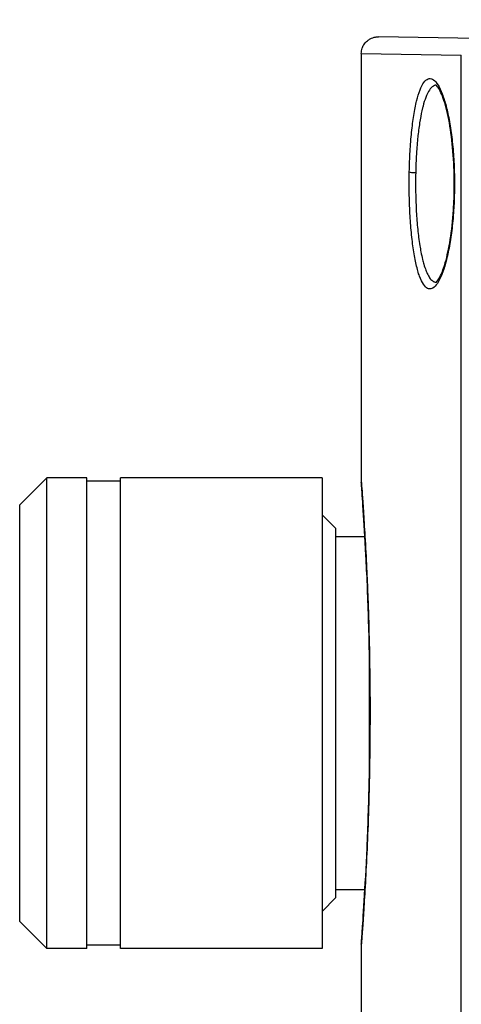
# Model space of a CAD drawing. Header units: inches. Extents: x 0 to 6721, y -3375 to 1330.
# Tile 41 of 198: x 4595 to 4608, y -3034 to -3004. Entities that reach past the tile are written whole.
import ezdxf

# ---------------------------------------------------------------- set-up
doc = ezdxf.new("R2010")
doc.units = ezdxf.units.IN
doc.header["$MEASUREMENT"] = 0
for name, color, linetype, lineweight in [('AM_5', 3, 'Continuous', 15), ('可見 (ISO)', 7, 'Continuous', 25), ('窄部可見 (ISO)', 7, 'Continuous', 25)]:
    doc.layers.add(name, color=color, linetype=linetype, lineweight=lineweight)
doc.styles.add('尺寸標註', font='romans.shx', dxfattribs={"bigfont": 'CHINESET.SHX'})
doc.dimstyles.new('複本(3) CNS2-1$0', dxfattribs={"dimtxt": 3.7, "dimasz": 3, "dimexe": 1.4, "dimexo": 1.4, "dimgap": 1, "dimtad": 1, "dimtoh": 1, "dimdsep": 46, "dimtxsty": '尺寸標註', "dimcen": 0, "dimclrd": 2, "dimclre": 2, "dimclrt": 3, "dimadec": 0, "dimazin": 2, "dimtp": 0.1, "dimtm": 0.1, "dimtfac": 0.71, "dimtmove": 0, "dimatfit": 0, "dimfxl": 0, "dimlwd": 13, "dimlwe": 13, "dimarcsym": 0})

# ---------------------------------------------------------------- blocks, each defined once
blk = doc.blocks.new('*D463')
at = {"layer": 'AM_5', "color": 2, "lineweight": 13}
for p, q in [((4604.957, -3003.933), (4604.957, -2946.505)), ((4798.957, -3004.335), (4798.957, -2946.505)), ((4607.957, -2947.905), (4795.957, -2947.905))]:
    blk.add_line(p, q, dxfattribs=at)
at = {"layer": 'AM_5', "color": 2}
for points in [[(4607.957, -2947.405), (4607.957, -2948.405), (4604.957, -2947.905)], [(4795.957, -2947.405), (4795.957, -2948.405), (4798.957, -2947.905)]]:
    blk.add_solid(points, dxfattribs=at)
at = {"layer": 'Defpoints', "color": 0}
for p in [(4798.957, -2947.905), (4604.957, -3005.333), (4798.957, -3005.735)]:
    blk.add_point(p, dxfattribs=at)
at = {"layer": 'AM_5', "color": 3, "insert": (4701.957, -2945.055), "char_height": 3.7, "attachment_point": 5, "style": '尺寸標註'}
blk.add_mtext('194', dxfattribs=at)
blk = doc.blocks.new('*D464')
at = {"layer": 'AM_5', "color": 2, "lineweight": 13}
for p, q in [((4574.387, -3015.855), (4574.387, -2934.005)), ((4798.957, -3004.335), (4798.957, -2934.005)), ((4795.957, -2935.405), (4577.387, -2935.405))]:
    blk.add_line(p, q, dxfattribs=at)
at = {"layer": 'AM_5', "color": 2}
for points in [[(4577.387, -2934.905), (4577.387, -2935.905), (4574.387, -2935.405)], [(4795.957, -2934.905), (4795.957, -2935.905), (4798.957, -2935.405)]]:
    blk.add_solid(points, dxfattribs=at)
at = {"layer": 'Defpoints', "color": 0}
for p in [(4574.387, -2935.405), (4798.957, -3005.735), (4574.387, -3017.255)]:
    blk.add_point(p, dxfattribs=at)
at = {"layer": 'AM_5', "color": 3, "insert": (4686.672, -2932.555), "char_height": 3.7, "attachment_point": 5, "style": '尺寸標註'}
blk.add_mtext('224.6', dxfattribs=at)

msp = doc.modelspace()

# ---------------------------------------------------------------- linework, layer by layer
at = {"layer": '可見 (ISO)'}
for p, q in [((4608.426, -3004.885), (4605.466, -3004.833)), ((4604.957, -3005.333), (4604.957, -3018.085)), ((4606.457, -3007.642), (4606.457, -3007.642)), ((4594.787, -3018.76), (4595.592, -3017.955)), ((4595.592, -3031.955), (4595.592, -3017.955)), ((4596.787, -3017.955), (4595.592, -3017.955)), ((4596.787, -3031.955), (4596.787, -3017.955)), ((4597.787, -3018.055), (4596.787, -3018.055)), ((4597.787, -3031.955), (4597.787, -3017.955)), ((4603.787, -3017.955), (4597.787, -3017.955)), ((4603.787, -3017.955), (4603.787, -3031.955)), ((4594.787, -3031.15), (4594.787, -3018.76)), ((4604.187, -3019.455), (4603.787, -3019.055)), ((4604.187, -3019.455), (4604.187, -3030.455)), ((4604.187, -3019.705), (4605.064, -3019.705)), ((4605.187, -3022.687), (4605.187, -3027.223)), ((4604.187, -3030.205), (4605.064, -3030.205)), ((4604.187, -3030.455), (4603.787, -3030.855)), ((4594.787, -3031.15), (4595.592, -3031.955)), ((4597.787, -3031.855), (4596.787, -3031.855)), ((4604.957, -3031.826), (4604.957, -3088.778)), ((4596.787, -3031.955), (4595.592, -3031.955)), ((4603.787, -3031.955), (4597.787, -3031.955))]:
    msp.add_line(p, q, dxfattribs=at)
for points, knots in [([(4604.957, -3005.333), (4604.957, -3005.28), (4604.966, -3005.225), (4604.995, -3005.139), (4605.011, -3005.105), (4605.059, -3005.026), (4605.095, -3004.984), (4605.163, -3004.928), (4605.191, -3004.909), (4605.268, -3004.867), (4605.322, -3004.849), (4605.391, -3004.838), (4605.405, -3004.836), (4605.428, -3004.834), (4605.436, -3004.834), (4605.447, -3004.833), (4605.451, -3004.833), (4605.456, -3004.833), (4605.458, -3004.833), (4605.461, -3004.833), (4605.462, -3004.833), (4605.463, -3004.833), (4605.464, -3004.833), (4605.465, -3004.833), (4605.465, -3004.833), (4605.465, -3004.833), (4605.465, -3004.833), (4605.466, -3004.833), (4605.466, -3004.833), (4605.466, -3004.833), (4605.466, -3004.833), (4605.466, -3004.833)], [0, 0, 0, 0, 0.01613781, 0.01613781, 0.02726915, 0.02726915, 0.04367767, 0.04367767, 0.05366729, 0.05366729, 0.07010255, 0.07010255, 0.07460716, 0.07460716, 0.07687642, 0.07687642, 0.07801319, 0.07801319, 0.07858184, 0.07858184, 0.07886621, 0.07886621, 0.07900839, 0.07900839, 0.07907948, 0.07907948, 0.07911503, 0.07911503, 0.0791328, 0.0791328, 0.07927151, 0.07927151, 0.07927151, 0.07927151]), ([(4607.719, -3009.553), (4607.721, -3009.473), (4607.723, -3009.392), (4607.724, -3009.252), (4607.724, -3009.191), (4607.723, -3008.95), (4607.717, -3008.768), (4607.692, -3008.277), (4607.663, -3007.971), (4607.586, -3007.417), (4607.537, -3007.163), (4607.427, -3006.741), (4607.365, -3006.567), (4607.278, -3006.394), (4607.25, -3006.35), (4607.199, -3006.284), (4607.178, -3006.271), (4607.178, -3006.271)], [0, 0, 0, 0, 0.0241309, 0.0241309, 0.0422232, 0.0422232, 0.0967039, 0.0967039, 0.1928414, 0.1928414, 0.2897025, 0.2897025, 0.3870078, 0.3870078, 0.4332211, 0.4332211, 0.4894128, 0.4894128, 0.4894128, 0.4894128]), ([(4607.178, -3012.14), (4607.178, -3012.14), (4607.183, -3012.137), (4607.216, -3012.108), (4607.267, -3012.042), (4607.363, -3011.841), (4607.412, -3011.708), (4607.512, -3011.359), (4607.562, -3011.126), (4607.645, -3010.6), (4607.678, -3010.298), (4607.708, -3009.843), (4607.715, -3009.698), (4607.719, -3009.553)], [0.0287181, 0.0287181, 0.0287181, 0.0287181, 0.0565375, 0.0565375, 0.1368456, 0.1368456, 0.2140575, 0.2140575, 0.30733, 0.30733, 0.4047167, 0.4047167, 0.4487315, 0.4487315, 0.4487315, 0.4487315]), ([(4605.212, -3024.21), (4605.206, -3023.491), (4605.192, -3022.776), (4605.15, -3021.443), (4605.123, -3020.811), (4605.067, -3019.728), (4605.038, -3019.263), (4604.992, -3018.561), (4604.974, -3018.315), (4604.962, -3018.162), (4604.961, -3018.139), (4604.959, -3018.115), (4604.958, -3018.109), (4604.958, -3018.103), (4604.958, -3018.102), (4604.958, -3018.1), (4604.958, -3018.1), (4604.958, -3018.1), (4604.958, -3018.1), (4604.958, -3018.099), (4604.958, -3018.099), (4604.958, -3018.099), (4604.958, -3018.099), (4604.958, -3018.099), (4604.958, -3018.099), (4604.958, -3018.098), (4604.958, -3018.098), (4604.958, -3018.098), (4604.958, -3018.098), (4604.958, -3018.097), (4604.957, -3018.097), (4604.957, -3018.096), (4604.957, -3018.095), (4604.957, -3018.091), (4604.957, -3018.088), (4604.957, -3018.085)], [0, 0, 0, 0, 0.216996, 0.216996, 0.439486, 0.439486, 0.662679, 0.662679, 0.885755, 0.885755, 0.942345, 0.942345, 0.970756, 0.970756, 0.984953, 0.984953, 0.992039, 0.992039, 0.995576, 0.995576, 0.997343, 0.997343, 0.998233, 0.998233, 0.998713, 0.998713, 0.998809, 0.998809, 0.998916, 0.998916, 0.999044, 0.999044, 0.999324, 0.999324, 1.000185, 1.000185, 1.000185, 1.000185]), ([(4605.064, -3019.705), (4605.037, -3019.231), (4605.011, -3018.845), (4604.973, -3018.303), (4604.961, -3018.143), (4604.958, -3018.105), (4604.958, -3018.103), (4604.958, -3018.101), (4604.958, -3018.1), (4604.958, -3018.1), (4604.958, -3018.1), (4604.958, -3018.1)], [0.6700092, 0.6700092, 0.6700092, 0.6700092, 0.8913308, 0.8913308, 1.1144332, 1.1144332, 1.1310439, 1.1310439, 1.1435016, 1.1435016, 1.1442133, 1.1442133, 1.1442133, 1.1442133]), ([(4604.958, -3031.811), (4604.958, -3031.811), (4604.958, -3031.811), (4604.958, -3031.811), (4604.958, -3031.81), (4604.958, -3031.803), (4604.959, -3031.794), (4604.963, -3031.737), (4604.97, -3031.651), (4604.994, -3031.311), (4605.018, -3030.971), (4605.071, -3030.102), (4605.101, -3029.564), (4605.154, -3028.358), (4605.178, -3027.674), (4605.209, -3026.253), (4605.217, -3025.497), (4605.215, -3024.573), (4605.214, -3024.391), (4605.212, -3024.21)], [0.03198, 0.03198, 0.03198, 0.03198, 0.036504, 0.036504, 0.051142, 0.051142, 0.095074, 0.095074, 0.227396, 0.227396, 0.453366, 0.453366, 0.676193, 0.676193, 0.899543, 0.899543, 1.122259, 1.122259, 1.176897, 1.176897, 1.176897, 1.176897]), ([(4604.957, -3031.826), (4604.957, -3031.824), (4604.957, -3031.821), (4604.957, -3031.818), (4604.957, -3031.817), (4604.957, -3031.816), (4604.957, -3031.815), (4604.957, -3031.814), (4604.957, -3031.814), (4604.958, -3031.814), (4604.958, -3031.813), (4604.958, -3031.813), (4604.958, -3031.813), (4604.958, -3031.812), (4604.958, -3031.812), (4604.958, -3031.812), (4604.958, -3031.812), (4604.958, -3031.812), (4604.958, -3031.812), (4604.958, -3031.811), (4604.958, -3031.811), (4604.958, -3031.81), (4604.958, -3031.807), (4604.959, -3031.794), (4604.96, -3031.774), (4604.969, -3031.654), (4604.983, -3031.47), (4605.019, -3030.948), (4605.041, -3030.609), (4605.064, -3030.205)], [0.0000364, 0.0000364, 0.0000364, 0.0000364, 0.0007501, 0.0007501, 0.0010317, 0.0010317, 0.0011977, 0.0011977, 0.0013027, 0.0013027, 0.0014562, 0.0014562, 0.0016069, 0.0016069, 0.00188, 0.00188, 0.0026703, 0.0026703, 0.0050395, 0.0050395, 0.0121469, 0.0121469, 0.0334712, 0.0334712, 0.0975037, 0.0975037, 0.291272, 0.291272, 0.4789879, 0.4789879, 0.4789879, 0.4789879])]:
    msp.add_open_spline(points, degree=3, knots=knots, dxfattribs=at)
for points in [[(4607.182, -3006.274), (4607.182, -3006.274), (4607.182, -3006.274), (4607.182, -3006.274)], [(4604.957, -3018.085), (4604.957, -3018.085), (4604.957, -3018.085), (4604.957, -3018.085)]]:
    msp.add_open_spline(points, degree=3, dxfattribs=at)
at = {"layer": '窄部可見 (ISO)'}
for p in [(4604.957, -3005.333), (4607.933, -3087.476)]:
    msp.add_line(p, (4607.933, -3005.385), dxfattribs=at)
for centre, major_axis, ratio, start_param, end_param in [((4606.582, -3008.852), (-0.2, 0.004), 0.112703, 0.178047, 1.538168), ((4607.111, -3009.206), (0, -2.878), 0.187431, 4.597159, 4.712359), ((4607.919, -3009.558), (-0.2, 0.006), 0.112568, 0, 0.248199), ((4605.412, -3024.209), (-0.2, -0.002), 0.108539, 6.207957, 6.283185)]:
    msp.add_ellipse(centre, major_axis=major_axis, ratio=ratio, start_param=start_param, end_param=end_param, dxfattribs=at)
for points, knots in [([(4606.385, -3008.852), (4606.389, -3008.644), (4606.397, -3008.442), (4606.42, -3008.049), (4606.435, -3007.857), (4606.472, -3007.496), (4606.494, -3007.328), (4606.544, -3007.015), (4606.573, -3006.87), (4606.665, -3006.492), (4606.739, -3006.302), (4606.859, -3006.137), (4606.901, -3006.101), (4606.987, -3006.068), (4607.031, -3006.071), (4607.119, -3006.117), (4607.163, -3006.159), (4607.251, -3006.282), (4607.293, -3006.361), (4607.376, -3006.556), (4607.417, -3006.672), (4607.491, -3006.932), (4607.526, -3007.077), (4607.589, -3007.398), (4607.617, -3007.57), (4607.664, -3007.933), (4607.684, -3008.127), (4607.713, -3008.525), (4607.722, -3008.728), (4607.732, -3009.14), (4607.731, -3009.351), (4607.725, -3009.558)], [0.00002547, 0.00002547, 0.00002547, 0.00002547, 0.00065392, 0.00065392, 0.00128238, 0.00128238, 0.00191083, 0.00191083, 0.00253929, 0.00253929, 0.0037962, 0.0037962, 0.00442466, 0.00442466, 0.00505311, 0.00505311, 0.00568157, 0.00568157, 0.00631003, 0.00631003, 0.00693848, 0.00693848, 0.00756694, 0.00756694, 0.00819539, 0.00819539, 0.00882385, 0.00882385, 0.00945231, 0.00945231, 0.01008076, 0.01008076, 0.01008076, 0.01008076]), ([(4607.182, -3006.274), (4607.166, -3006.274), (4607.149, -3006.278), (4607.133, -3006.283), (4607.09, -3006.299), (4607.048, -3006.333), (4607.008, -3006.384), (4606.999, -3006.395), (4606.991, -3006.407), (4606.983, -3006.419), (4606.945, -3006.476), (4606.909, -3006.551), (4606.875, -3006.64), (4606.845, -3006.717), (4606.818, -3006.804), (4606.793, -3006.901), (4606.788, -3006.918), (4606.784, -3006.934), (4606.78, -3006.952), (4606.754, -3007.057), (4606.73, -3007.175), (4606.708, -3007.301), (4606.706, -3007.316), (4606.703, -3007.332), (4606.701, -3007.348), (4606.679, -3007.481), (4606.66, -3007.623), (4606.643, -3007.774), (4606.642, -3007.786), (4606.641, -3007.798), (4606.64, -3007.81), (4606.623, -3007.968), (4606.609, -3008.136), (4606.598, -3008.307), (4606.598, -3008.314), (4606.598, -3008.32), (4606.597, -3008.327), (4606.586, -3008.504), (4606.579, -3008.687), (4606.575, -3008.875)], [0.014269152, 0.014269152, 0.014269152, 0.014269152, 0.014490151, 0.014490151, 0.014490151, 0.015071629, 0.015071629, 0.015071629, 0.015194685, 0.015194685, 0.015194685, 0.015754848, 0.015754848, 0.015754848, 0.016233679, 0.016233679, 0.016233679, 0.016315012, 0.016315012, 0.016315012, 0.01681443, 0.01681443, 0.01681443, 0.016875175, 0.016875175, 0.016875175, 0.0173948, 0.0173948, 0.0173948, 0.017435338, 0.017435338, 0.017435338, 0.017975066, 0.017975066, 0.017975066, 0.017995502, 0.017995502, 0.017995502, 0.018555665, 0.018555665, 0.018555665, 0.018555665]), ([(4607.725, -3009.558), (4607.722, -3009.662), (4607.718, -3009.765), (4607.712, -3009.867), (4607.709, -3009.918), (4607.706, -3009.968), (4607.703, -3010.019), (4607.7, -3010.069), (4607.696, -3010.118), (4607.692, -3010.167), (4607.676, -3010.363), (4607.656, -3010.552), (4607.631, -3010.732), (4607.606, -3010.912), (4607.577, -3011.082), (4607.544, -3011.237), (4607.512, -3011.393), (4607.476, -3011.535), (4607.438, -3011.662), (4607.4, -3011.789), (4607.36, -3011.899), (4607.318, -3011.991), (4607.276, -3012.084), (4607.232, -3012.16), (4607.188, -3012.215), (4607.145, -3012.271), (4607.101, -3012.308), (4607.057, -3012.325), (4607.012, -3012.343), (4606.968, -3012.34), (4606.926, -3012.319), (4606.884, -3012.297), (4606.842, -3012.256), (4606.803, -3012.195), (4606.763, -3012.134), (4606.725, -3012.054), (4606.69, -3011.957), (4606.654, -3011.86), (4606.621, -3011.745), (4606.591, -3011.613), (4606.56, -3011.481), (4606.533, -3011.335), (4606.509, -3011.176), (4606.485, -3011.017), (4606.464, -3010.841), (4606.446, -3010.658), (4606.429, -3010.475), (4606.415, -3010.284), (4606.404, -3010.086), (4606.394, -3009.887), (4606.387, -3009.68), (4606.384, -3009.474), (4606.38, -3009.268), (4606.381, -3009.06), (4606.385, -3008.852)], [0.01008076, 0.01008076, 0.01008076, 0.01008076, 0.01039497, 0.01039497, 0.01039497, 0.01055207, 0.01055207, 0.01055207, 0.01070917, 0.01070917, 0.01070917, 0.01133658, 0.01133658, 0.01133658, 0.01196479, 0.01196479, 0.01196479, 0.01259329, 0.01259329, 0.01259329, 0.01322202, 0.01322202, 0.01322202, 0.01385097, 0.01385097, 0.01385097, 0.01447961, 0.01447961, 0.01447961, 0.01510801, 0.01510801, 0.01510801, 0.01573642, 0.01573642, 0.01573642, 0.01636483, 0.01636483, 0.01636483, 0.01699323, 0.01699323, 0.01699323, 0.01762164, 0.01762164, 0.01762164, 0.01825005, 0.01825005, 0.01825005, 0.01887845, 0.01887845, 0.01887845, 0.01950686, 0.01950686, 0.01950686, 0.02013527, 0.02013527, 0.02013527, 0.02013527]), ([(4606.571, -3009.205), (4606.571, -3009.289), (4606.572, -3009.372), (4606.573, -3009.456), (4606.575, -3009.558), (4606.578, -3009.661), (4606.582, -3009.763), (4606.585, -3009.852), (4606.589, -3009.941), (4606.594, -3010.028), (4606.599, -3010.121), (4606.605, -3010.212), (4606.612, -3010.301), (4606.619, -3010.391), (4606.627, -3010.478), (4606.636, -3010.564), (4606.644, -3010.644), (4606.653, -3010.722), (4606.662, -3010.798), (4606.674, -3010.885), (4606.686, -3010.969), (4606.698, -3011.049), (4606.709, -3011.113), (4606.72, -3011.175), (4606.731, -3011.234), (4606.746, -3011.313), (4606.762, -3011.388), (4606.78, -3011.458), (4606.792, -3011.507), (4606.804, -3011.554), (4606.817, -3011.597), (4606.837, -3011.665), (4606.857, -3011.726), (4606.878, -3011.781), (4606.891, -3011.813), (4606.904, -3011.844), (4606.917, -3011.872), (4606.941, -3011.923), (4606.966, -3011.967), (4606.991, -3012.004), (4607.004, -3012.022), (4607.017, -3012.039), (4607.03, -3012.053), (4607.058, -3012.084), (4607.086, -3012.106), (4607.114, -3012.12), (4607.126, -3012.126), (4607.139, -3012.13), (4607.151, -3012.133), (4607.161, -3012.135), (4607.172, -3012.137), (4607.182, -3012.137)], [0.000305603, 0.000305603, 0.000305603, 0.000305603, 0.00055616, 0.00055616, 0.00055616, 0.000865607, 0.000865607, 0.000865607, 0.001136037, 0.001136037, 0.001136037, 0.001425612, 0.001425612, 0.001425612, 0.001715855, 0.001715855, 0.001715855, 0.001985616, 0.001985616, 0.001985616, 0.002295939, 0.002295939, 0.002295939, 0.002545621, 0.002545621, 0.002545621, 0.002876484, 0.002876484, 0.002876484, 0.003105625, 0.003105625, 0.003105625, 0.003457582, 0.003457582, 0.003457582, 0.00366563, 0.00366563, 0.00366563, 0.004038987, 0.004038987, 0.004038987, 0.004225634, 0.004225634, 0.004225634, 0.004620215, 0.004620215, 0.004620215, 0.004785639, 0.004785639, 0.004785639, 0.004925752, 0.004925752, 0.004925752, 0.004925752]), ([(4604.957, -3018.085), (4604.957, -3018.085), (4604.958, -3018.093), (4604.959, -3018.111), (4604.962, -3018.15), (4604.968, -3018.232), (4604.977, -3018.358), (4604.982, -3018.421), (4604.987, -3018.495), (4604.993, -3018.579), (4604.999, -3018.663), (4605.005, -3018.757), (4605.012, -3018.861), (4605.026, -3019.067), (4605.042, -3019.312), (4605.058, -3019.595), (4605.075, -3019.879), (4605.092, -3020.193), (4605.109, -3020.536), (4605.117, -3020.707), (4605.125, -3020.886), (4605.133, -3021.072), (4605.141, -3021.258), (4605.149, -3021.452), (4605.156, -3021.649), (4605.17, -3022.044), (4605.183, -3022.456), (4605.192, -3022.884), (4605.202, -3023.312), (4605.209, -3023.76), (4605.213, -3024.209)], [0.05448277, 0.05448277, 0.05448277, 0.05448277, 0.05507862, 0.05507862, 0.05507862, 0.05642239, 0.05642239, 0.05642239, 0.05709416, 0.05709416, 0.05709416, 0.05776593, 0.05776593, 0.05776593, 0.05910947, 0.05910947, 0.05910947, 0.06045301, 0.06045301, 0.06045301, 0.06112478, 0.06112478, 0.06112478, 0.06179655, 0.06179655, 0.06179655, 0.06314009, 0.06314009, 0.06314009, 0.06448362, 0.06448362, 0.06448362, 0.06448362]), ([(4605.213, -3024.209), (4605.217, -3024.657), (4605.217, -3025.114), (4605.214, -3025.561), (4605.211, -3026.008), (4605.205, -3026.448), (4605.196, -3026.88), (4605.191, -3027.096), (4605.186, -3027.311), (4605.18, -3027.52), (4605.174, -3027.73), (4605.167, -3027.933), (4605.161, -3028.132), (4605.147, -3028.528), (4605.131, -3028.904), (4605.114, -3029.258), (4605.098, -3029.612), (4605.081, -3029.932), (4605.064, -3030.219), (4605.056, -3030.363), (4605.047, -3030.499), (4605.04, -3030.626), (4605.032, -3030.754), (4605.024, -3030.873), (4605.017, -3030.981), (4605.003, -3031.197), (4604.99, -3031.373), (4604.98, -3031.508), (4604.971, -3031.644), (4604.964, -3031.738), (4604.96, -3031.786), (4604.958, -3031.813), (4604.957, -3031.827), (4604.957, -3031.827)], [0.02148995, 0.02148995, 0.02148995, 0.02148995, 0.02283203, 0.02283203, 0.02283203, 0.02417425, 0.02417425, 0.02417425, 0.02484545, 0.02484545, 0.02484545, 0.02551675, 0.02551675, 0.02551675, 0.02685973, 0.02685973, 0.02685973, 0.02820325, 0.02820325, 0.02820325, 0.02887523, 0.02887523, 0.02887523, 0.02954734, 0.02954734, 0.02954734, 0.03089188, 0.03089188, 0.03089188, 0.03223678, 0.03223678, 0.03223678, 0.03298248, 0.03298248, 0.03298248, 0.03298248])]:
    msp.add_open_spline(points, degree=3, knots=knots, dxfattribs=at)

# ---------------------------------------------------------------- dimensions: what is measured, and where the dimension line sits
at = {"layer": 'AM_5'}
dim = msp.add_linear_dim(base=(4574.387, -2935.405), p1=(4798.957, -3005.735), p2=(4574.387, -3017.255), dimstyle='複本(3) CNS2-1$0', override={"dimdec": 1}, dxfattribs=at)
dim.commit()
dim.dimension.update_dxf_attribs({"geometry": '*D464', "text_midpoint": (4686.672, -2932.555)})
dim = msp.add_linear_dim(base=(4798.957, -2947.905), p1=(4604.957, -3005.333), p2=(4798.957, -3005.735), dimstyle='複本(3) CNS2-1$0', dxfattribs=at)
dim.commit()
dim.dimension.update_dxf_attribs({"geometry": '*D463', "text_midpoint": (4701.957, -2945.055)})

doc.saveas('drawing.dxf')
